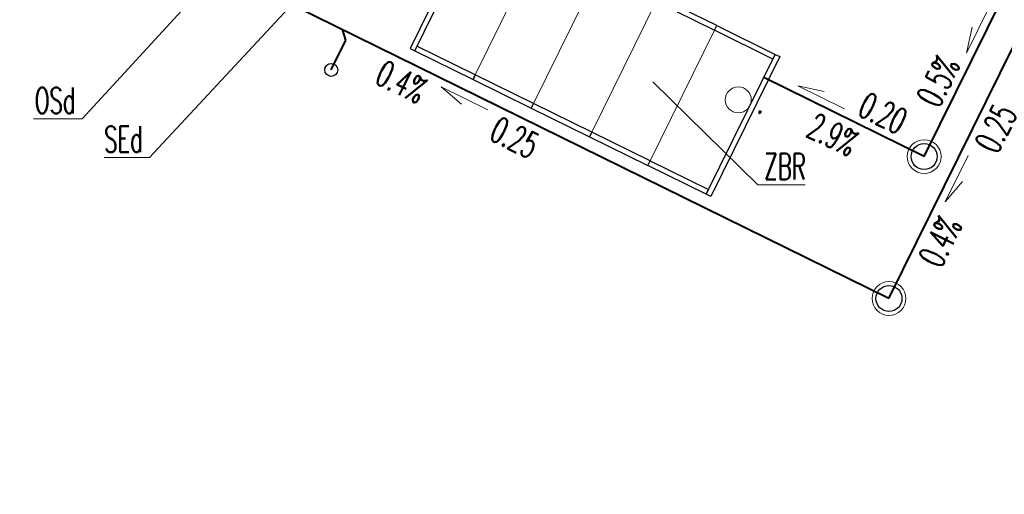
# Model space of a CAD drawing. Header units: metres. Extents: x 7506071 to 7508568, y 5798919 to 5800648.
# Tile 14 of 96: x 7507429 to 7507466, y 5799486 to 5799505. Entities that reach past the tile are written whole.
import ezdxf
from ezdxf import colors
from ezdxf.entities.mleader import LeaderData, LeaderLine
from ezdxf.enums import TextEntityAlignment as Align
from ezdxf.math import Vec2, Vec3

# ---------------------------------------------------------------- set-up
doc = ezdxf.new("R2010")
doc.units = ezdxf.units.M
doc.layers.get('0').update_dxf_attribs({"color": 250, "lineweight": 9})
for name, color, linetype, lineweight in [('IS-KD-brudna', 94, 'Continuous', 40), ('IS-KD-brudna-studnie', 94, 'Continuous', 30), ('IS-KD-czysta', 92, 'Continuous', 40), ('IS-KD-czysta-studnie', 92, 'Continuous', 30), ('IS-KD-opis', 98, 'Continuous', 20), ('IS-KD-zbiornik', 96, 'Continuous', 30)]:
    doc.layers.add(name, color=color, linetype=linetype, lineweight=lineweight)
doc.layers.add('IS-viewport', color=254, linetype='Continuous', lineweight=0, plot=False)
doc.styles.add('IS-0.6', font='simplex.shx', dxfattribs={"width": 0.6})

# ---------------------------------------------------------------- blocks, each defined once
blk = doc.blocks.new('IS_Marki_zbiornik_KD')
at = {"color": 0, "linetype": 'ByBlock', "lineweight": 9}
for p, q in [((-1.862645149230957e-09, -0.8), (-0.2000000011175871, -0.8)), ((12.49999999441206, -0.8), (12.69999999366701, -0.8)), ((-1.862645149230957e-09, -3.2), (-0.2000000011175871, -3.2))]:
    blk.add_line(p, q, dxfattribs=at)
at = {"color": 0, "linetype": 'ByBlock', "lineweight": -2}
for points in [[(0, -5.799999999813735), (0, 0.2000000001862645), (-0.2000000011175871, 0.2000000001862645), (-0.2000000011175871, -5.799999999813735)], [(0, 0), (2.499999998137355, 0), (2.499999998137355, 0.2000000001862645), (0, 0.2000000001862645)], [(2.499999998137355, 0), (4.99999999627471, 0), (4.99999999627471, 0.2000000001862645), (2.499999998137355, 0.2000000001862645)], [(4.99999999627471, 0), (7.499999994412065, 0), (7.499999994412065, 0.2000000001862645), (4.99999999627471, 0.2000000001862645)], [(7.49999999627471, 0), (9.999999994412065, 0), (9.999999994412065, 0.2000000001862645), (7.49999999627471, 0.2000000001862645)], [(12.49999999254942, 0), (9.999999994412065, 0), (9.999999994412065, 0.2000000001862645), (12.49999999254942, 0.2000000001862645)], [(12.49999999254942, -5.799999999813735), (12.49999999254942, 0.2000000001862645), (12.69999999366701, 0.2000000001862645), (12.69999999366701, -5.799999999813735)], [(0, -5.799999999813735), (2.499999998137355, -5.799999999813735), (2.499999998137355, -5.599999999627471), (0, -5.599999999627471)], [(2.499999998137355, -5.799999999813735), (4.99999999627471, -5.799999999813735), (4.99999999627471, -5.599999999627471), (2.499999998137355, -5.599999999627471)], [(4.99999999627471, -5.799999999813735), (7.499999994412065, -5.799999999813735), (7.499999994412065, -5.599999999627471), (4.99999999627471, -5.599999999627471)], [(7.49999999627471, -5.799999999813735), (9.999999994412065, -5.799999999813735), (9.999999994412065, -5.599999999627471), (7.49999999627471, -5.599999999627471)], [(12.49999999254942, -5.799999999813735), (9.999999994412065, -5.799999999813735), (9.999999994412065, -5.599999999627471), (12.49999999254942, -5.599999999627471)]]:
    blk.add_lwpolyline(points, close=True, dxfattribs=at)
at = {"color": 0, "linetype": 'ByBlock', "lineweight": 9}
for points in [[(-1.862645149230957e-09, 4.656612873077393e-10), (2.499999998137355, 4.656612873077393e-10), (2.499999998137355, -5.599999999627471), (-1.862645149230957e-09, -5.599999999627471)], [(2.49999999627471, 4.656612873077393e-10), (4.99999999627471, 4.656612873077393e-10), (4.99999999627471, -5.599999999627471), (2.49999999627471, -5.599999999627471)], [(4.999999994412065, 4.656612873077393e-10), (7.499999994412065, 4.656612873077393e-10), (7.499999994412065, -5.599999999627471), (4.999999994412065, -5.599999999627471)], [(7.499999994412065, 4.656612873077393e-10), (9.999999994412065, 4.656612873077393e-10), (9.999999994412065, -5.599999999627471), (7.499999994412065, -5.599999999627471)], [(12.49999999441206, 4.656612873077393e-10), (9.999999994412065, 4.656612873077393e-10), (9.999999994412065, -5.599999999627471), (12.49999999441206, -5.599999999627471)]]:
    blk.add_lwpolyline(points, close=True, dxfattribs=at)
for centre in [(0.4999999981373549, -1.999999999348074), (11.99999999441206, -1.999999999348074)]:
    blk.add_circle(centre, 0.5000000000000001, dxfattribs=at)
blk = doc.blocks.new('_None')
blk = doc.blocks.new('*U52')
at = {"color": 0, "linetype": 'Continuous', "lineweight": -2}
blk.add_lwpolyline([(0.7109458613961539, 0.7645626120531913), (-0.1726817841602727, -1.029650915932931), (0.4934087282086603, -0.2429976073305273)], dxfattribs=at)
at = {"layer": 'IS-viewport'}
blk.add_line((-0.4418138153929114, -0.8971067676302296), (0.4418138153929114, 0.8971067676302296), dxfattribs=at)
at = {"color": 0, "linetype": 'Continuous', "lineweight": -2, "style": 'IS-0.6', "width": 0.6}
blk.add_attdef('OPIS-P', (1.658082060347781, 0.8554571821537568), '', height=0.9999999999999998, rotation=63.78033233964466, dxfattribs=at)
blk.add_attdef('OPIS-POD', text='', height=0.9999999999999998, rotation=63.78033233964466, dxfattribs=at).set_placement((-1.337116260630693, 0.6585129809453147), align=Align.TOP_CENTER)
blk.add_attdef('OPIS-L', text='', height=0.9999999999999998, rotation=63.78033233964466, dxfattribs=at).set_placement((0.3326405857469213, -1.835863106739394), align=Align.RIGHT)
blk = doc.blocks.new('*U55')
at = {"color": 0, "linetype": 'Continuous', "lineweight": -2}
blk.add_lwpolyline([(0.764562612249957, -0.7109458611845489), (-1.029650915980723, 0.1726817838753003), (-0.2429976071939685, -0.4934087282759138)], dxfattribs=at)
at = {"layer": 'IS-viewport'}
blk.add_line((-0.8971067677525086, 0.4418138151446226), (0.8971067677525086, -0.4418138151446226), dxfattribs=at)
at = {"color": 0, "linetype": 'Continuous', "lineweight": -2, "style": 'IS-0.6', "width": 0.6}
blk.add_attdef('OPIS-POD', text='', height=0.9999999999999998, rotation=333.7803323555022, dxfattribs=at).set_placement((0.6585129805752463, 1.337116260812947), align=Align.TOP_CENTER)
blk.add_attdef('OPIS-L', text='', height=0.9999999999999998, rotation=333.7803323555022, dxfattribs=at).set_placement((-1.83586310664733, -0.332640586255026), align=Align.RIGHT)
blk.add_attdef('OPIS-P', (0.8554571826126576, -1.658082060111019), '', height=0.9999999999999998, rotation=333.7803323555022, dxfattribs=at)
blk = doc.blocks.new('*U53')
at = {"color": 0, "linetype": 'Continuous', "lineweight": -2}
blk.add_lwpolyline([(0.1726817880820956, 1.029650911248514), (-0.7109458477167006, -0.7645626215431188), (-0.4934087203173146, 0.242997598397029)], dxfattribs=at)
at = {"layer": 'IS-viewport'}
blk.add_line((-0.4418138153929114, -0.8971067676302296), (0.4418138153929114, 0.8971067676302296), dxfattribs=at)
at = {"color": 0, "linetype": 'Continuous', "lineweight": -2, "style": 'IS-0.6', "width": 0.6}
blk.add_attdef('OPIS-P', (0.3935886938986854, 1.478204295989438), '', height=0.9999999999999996, rotation=63.78033287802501, dxfattribs=at)
blk.add_attdef('OPIS-POD', text='', height=0.9999999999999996, rotation=63.78033287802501, dxfattribs=at).set_placement((0.2691320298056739, -0.1325441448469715), align=Align.TOP_CENTER)
blk.add_attdef('OPIS-L', text='', height=0.9999999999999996, rotation=63.78033287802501, dxfattribs=at).set_placement((-0.9318527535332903, -1.213116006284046), align=Align.RIGHT)
blk = doc.blocks.new('*U56')
at = {"color": 0, "linetype": 'Continuous', "lineweight": -2}
blk.add_lwpolyline([(1.029650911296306, -0.172681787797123), (-0.7645626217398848, 0.7109458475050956), (0.2429975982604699, 0.4934087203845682)], dxfattribs=at)
at = {"layer": 'IS-viewport'}
blk.add_line((-0.8971067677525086, 0.4418138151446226), (0.8971067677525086, -0.4418138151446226), dxfattribs=at)
at = {"color": 0, "linetype": 'Continuous', "lineweight": -2, "style": 'IS-0.6', "width": 0.6}
blk.add_attdef('OPIS-L', text='', height=0.9999999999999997, rotation=333.7803328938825, dxfattribs=at).set_placement((-1.213116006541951, 0.931852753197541), align=Align.RIGHT)
blk.add_attdef('OPIS-POD', text='', height=0.9999999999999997, rotation=333.7803328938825, dxfattribs=at).set_placement((-0.1325441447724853, -0.2691320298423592), align=Align.TOP_CENTER)
blk.add_attdef('OPIS-P', (1.47820429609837, -0.3935886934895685), '', height=0.9999999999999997, rotation=333.7803328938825, dxfattribs=at)

msp = doc.modelspace()

# ---------------------------------------------------------------- linework, layer by layer
at = {"layer": 'IS-KD-brudna'}
for p, q in [((7507462.039958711, 5799493.78051328), (7507484.209654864, 5799538.796272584)), ((7507462.039958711, 5799493.78051328), (7507434.518210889, 5799507.334628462)), ((7507441.157733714, 5799503.730338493), (7507441.021145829, 5799504.132014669)), ((7507440.592748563, 5799502.58313127), (7507441.157733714, 5799503.730338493))]:
    msp.add_line(p, q, dxfattribs=at)
at = {"layer": 'IS-KD-brudna-studnie'}
for centre, radius in [((7507440.592748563, 5799502.58313127), 0.25), ((7507462.039958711, 5799493.78051328), 0.5)]:
    msp.add_circle(centre, radius, dxfattribs=at)
at = {"layer": 'IS-KD-brudna-studnie', "lineweight": 9}
msp.add_circle((7507462.039958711, 5799493.78051328), 0.65, dxfattribs=at)
at = {"layer": 'IS-KD-czysta', "ltscale": 2}
for q in [(7507485.309059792, 5799543.744699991), (7507457.22279981, 5799502.283723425)]:
    msp.add_line((7507463.39340659, 5799499.244777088), q, dxfattribs=at)
at = {"layer": 'IS-KD-czysta-studnie', "lineweight": 9}
msp.add_circle((7507463.393406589, 5799499.244777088), 0.65, dxfattribs=at)
at = {"layer": 'IS-KD-czysta-studnie'}
msp.add_circle((7507463.393406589, 5799499.244777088), 0.5, dxfattribs=at)

# ---------------------------------------------------------------- block references
at = {"layer": 'IS-KD-opis'}
ref = msp.add_blockref('*U53', (7507465.730387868, 5799503.990037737), dxfattribs=at)
ref.add_attrib('OPIS-P', '0.20', (7507466.123976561, 5799505.468242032), dxfattribs={"layer": '0', "color": 0, "linetype": 'Continuous', "lineweight": -2, "height": 0.9999999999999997, "rotation": 63.78033292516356, "style": 'IS-0.6', "width": 0.5999999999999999})
ref.add_attrib('OPIS-L', '0.5%', dxfattribs={"layer": '0', "color": 0, "linetype": 'Continuous', "lineweight": -2, "height": 0.9999999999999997, "rotation": 63.78033292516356, "style": 'IS-0.6', "width": 0.5999999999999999}).set_placement((7507464.798535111, 5799502.776921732), align=Align.RIGHT)
ref = msp.add_blockref('*U55', (7507445.842776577, 5799501.757422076), dxfattribs=at)
ref.add_attrib('OPIS-P', '0.25', (7507446.614078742, 5799499.92846254), dxfattribs={"layer": '0', "color": 0, "linetype": 'Continuous', "lineweight": -2, "height": 0.9999999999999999, "rotation": 333.7803323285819, "style": 'IS-0.6', "width": 0.5999999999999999})
ref.add_attrib('OPIS-L', '0.4%', dxfattribs={"layer": '0', "color": 0, "linetype": 'Continuous', "lineweight": -2, "height": 0.9999999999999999, "rotation": 333.7803323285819, "style": 'IS-0.6', "width": 0.5999999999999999}).set_placement((7507443.922758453, 5799501.253904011), align=Align.RIGHT)
ref = msp.add_blockref('*U56', (7507459.300243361, 5799501.260608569), dxfattribs=at)
ref.add_attrib('OPIS-POD', '.    2.9%', dxfattribs={"layer": '0', "color": 0, "linetype": 'Continuous', "lineweight": -2, "height": 0.9999999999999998, "rotation": 333.7803329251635, "style": 'IS-0.6', "width": 0.5999999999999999}).set_placement((7507459.167699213, 5799500.991476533), align=Align.TOP_CENTER)
ref.add_attrib('OPIS-P', '0.20', (7507460.778447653, 5799500.867019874), dxfattribs={"layer": '0', "color": 0, "linetype": 'Continuous', "lineweight": -2, "height": 0.9999999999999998, "rotation": 333.7803329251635, "style": 'IS-0.6', "width": 0.5999999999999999})
ref = msp.add_blockref('*U52', (7507464.377116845, 5799498.526133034), dxfattribs=at)
ref.add_attrib('OPIS-P', '0.25', (7507466.206076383, 5799499.297435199), dxfattribs={"layer": '0', "color": 0, "linetype": 'Continuous', "lineweight": -2, "height": 0.9999999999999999, "rotation": 63.78033230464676, "style": 'IS-0.6', "width": 0.5999999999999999})
ref.add_attrib('OPIS-L', '0.4%', dxfattribs={"layer": '0', "color": 0, "linetype": 'Continuous', "lineweight": -2, "height": 0.9999999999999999, "rotation": 63.78033230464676, "style": 'IS-0.6', "width": 0.5999999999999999}).set_placement((7507464.88063491, 5799496.60611491), align=Align.RIGHT)
at = {"layer": 'IS-KD-zbiornik', "rotation": 333.780332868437}
msp.add_blockref('IS_Marki_zbiornik_KD', (7507446.362416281, 5799508.524081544), dxfattribs=at)

# ---------------------------------------------------------------- leaders
at = {"layer": 'IS-KD-opis'}
ml = msp.add_multileader_mtext('Standard', dxfattribs=at)
ml.set_content('OSd', color=256, style='IS-0.6')
ml.set_leader_properties(linetype='Continuous', lineweight=9)
ml.set_arrow_properties(name='NONE')
ml.build(insert=Vec2(0, 0))
ml.multileader.update_dxf_attribs({"has_dogleg": 0, "text_left_attachment_type": 6, "text_right_attachment_type": 6, "dogleg_length": 0, "arrow_head_size": 0.25})
ctx = ml.context
ctx.base_point, ctx.char_height, ctx.arrow_head_size, ctx.landing_gap_size, ctx.plane_origin = Vec3(7507428.970065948, 5799500.700664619, 9.275399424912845e-08), 1, 0.25, 0.25, Vec3(7507432.995698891, 5799495.727069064, 9.275399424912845e-08)
ctx.left_attachment, ctx.right_attachment, ctx.text_align_type = 6, 6, 2
notes = []
notes.append((ctx, [(0, (1, 1, 0), (7507431.012923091, 5799500.700664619, 9.275399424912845e-08), (-1, 0), 0, [(0, [(7507438.48944334, 5799508.834399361, 9.275399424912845e-08)], 0, [])])]))
ctx.mtext.insert, ctx.mtext.alignment, ctx.mtext.line_spacing_style, ctx.mtext.flow_direction = Vec3(7507430.762923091, 5799501.900664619, 9.275399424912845e-08), 3, 2, 5
ml = msp.add_multileader_mtext('Standard', dxfattribs=at)
ml.set_content('SEd', color=256, style='IS-0.6')
ml.set_leader_properties(linetype='Continuous', lineweight=9)
ml.set_arrow_properties(name='NONE')
ml.build(insert=Vec2(0, 0))
ml.multileader.update_dxf_attribs({"has_dogleg": 0, "text_left_attachment_type": 6, "text_right_attachment_type": 6, "dogleg_length": 0, "arrow_head_size": 0.25})
ctx = ml.context
ctx.base_point, ctx.char_height, ctx.arrow_head_size, ctx.landing_gap_size, ctx.plane_origin = Vec3(7507431.642886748, 5799499.210361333), 1, 0.25, 0.25, Vec3(7507435.77672987, 5799494.357446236)
ctx.left_attachment, ctx.right_attachment, ctx.text_align_type = 6, 6, 2
notes.append((ctx, [(0, (1, 1, 0), (7507433.600029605, 5799499.210361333), (-1, 0), 0, [(0, [(7507441.270474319, 5799507.464776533)], 0, [])])]))
ctx.mtext.insert, ctx.mtext.alignment, ctx.mtext.line_spacing_style, ctx.mtext.flow_direction = Vec3(7507433.350029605, 5799500.410361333), 3, 2, 5
ml = msp.add_multileader_mtext('Standard', dxfattribs=at)
ml.set_content('ZBR', color=256, style='IS-0.6')
ml.set_leader_properties(linetype='Continuous', lineweight=9)
ml.set_arrow_properties(name='NONE')
ml.build(insert=Vec2(0, 0))
ml.multileader.update_dxf_attribs({"has_dogleg": 0, "text_left_attachment_type": 6, "text_right_attachment_type": 6, "dogleg_length": 0, "arrow_head_size": 0.25})
ctx = ml.context
ctx.base_point, ctx.char_height, ctx.arrow_head_size, ctx.landing_gap_size, ctx.plane_origin = Vec3(7507456.995641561, 5799498.161010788), 1, 0.25, 0.25, Vec3(7507444.757433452, 5799489.77880224)
ctx.left_attachment, ctx.right_attachment = 6, 6
notes.append((ctx, [(1, (1, 1, 0), (7507456.995641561, 5799498.161010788), (1, 0), 0, [(0, [(7507452.962604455, 5799502.118268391)], 0, [])])]))
ctx.mtext.insert, ctx.mtext.line_spacing_style, ctx.mtext.flow_direction = Vec3(7507457.245641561, 5799499.361010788), 2, 5
for ctx, leaders in notes:
    for number, flags, end, landing, length, lines in leaders:
        leader = LeaderData()
        leader.index, (leader.has_last_leader_line, leader.has_dogleg_vector, leader.attachment_direction) = number, flags
        leader.last_leader_point, leader.dogleg_vector, leader.dogleg_length = Vec3(end), Vec3(landing), length
        for number, points, colour, breaks in lines:
            line = LeaderLine()
            line.index, line.vertices, line.color, line.breaks = number, Vec3.list(points), colors.encode_raw_color(colour), breaks
            leader.lines.append(line)
        ctx.leaders.append(leader)

doc.saveas('drawing.dxf')
